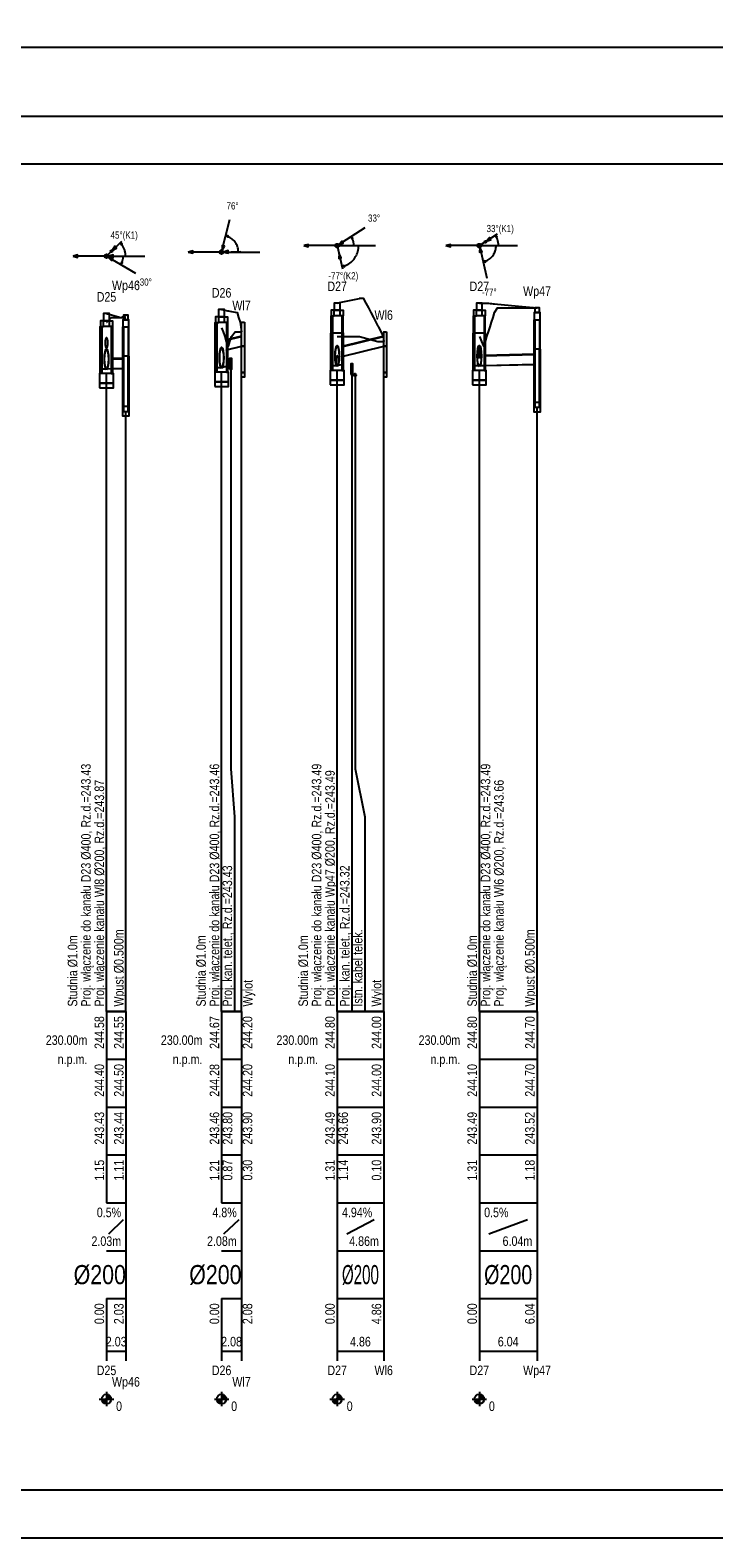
# Model space of a CAD drawing. Header units: metres. Extents: x 0 to 2625, y -705 to 306.
# Tile 25 of 34: x 1902 to 2045, y -360 to -45. Entities that reach past the tile are written whole.
import ezdxf
from ezdxf.enums import TextEntityAlignment as Align

# ---------------------------------------------------------------- set-up
doc = ezdxf.new("R2010")
doc.units = ezdxf.units.M
doc.header["$LTSCALE"] = 0.2
doc.layers.get('0').update_dxf_attribs({"color": 250, "linetype": 'CONTINUOUS'})
doc.layers.get('Defpoints').update_dxf_attribs({"linetype": 'CONTINUOUS'})
for name, color, linetype in [('Budynki', 7, 'CONTINUOUS'), ('Liczby', 7, 'CONTINUOUS'), ('Linie_opisowe', 7, 'CONTINUOUS'), ('Linie_tabeli', 7, 'CONTINUOUS'), ('Odcinki', 7, 'CONTINUOUS'), ('Opis_PZ', 7, 'CONTINUOUS'), ('Opis_uzbr_n', 7, 'CONTINUOUS'), ('Opis_wl', 7, 'CONTINUOUS'), ('Osie', 7, 'CONTINUOUS'), ('Teren_istn', 3, 'CONTINUOUS'), ('Teren_proj', 2, 'CONTINUOUS'), ('Uzbr_podz', 7, 'CONTINUOUS'), ('warstwa_nr_0', 8, 'CONTINUOUS'), ('Wezly', 7, 'CONTINUOUS'), ('Wymiary', 7, 'CONTINUOUS')]:
    doc.layers.add(name, color=color, linetype=linetype)
doc.styles.get("Standard").update_dxf_attribs({"font": 'arial.ttf'})
doc.dimstyles.new('ISO-25', dxfattribs={"dimtxt": 2.5, "dimasz": 2.5, "dimexe": 1.25, "dimexo": 0.625, "dimtad": 1, "dimdec": 4, "dimdsep": 46, "dimtxsty": 'Standard', "dimcen": 2.5, "dimadec": 0, "dimazin": 0, "dimtfac": 1, "dimtdec": 4, "dimtmove": 0, "dimatfit": 3, "dimfxl": 1, "dimtolj": 1, "dimtzin": 0, "dimarcsym": 0})

# ---------------------------------------------------------------- blocks, each defined once
blk = doc.blocks.new('*D4')
at = {"color": 0, "lineweight": -2, "transparency": 16777216}
for p, q in [((0, -61.93), (0, -46.83)), ((2218.36, -61.93), (2218.36, -46.83)), ((2.5, -48.08), (2215.86, -48.08))]:
    blk.add_line(p, q, dxfattribs=at)
at = {"color": 0, "transparency": 16777216}
for points in [[(2.5, -47.66), (2.5, -48.49), (0, -48.08)], [(2215.86, -47.66), (2215.86, -48.49), (2218.36, -48.08)]]:
    blk.add_solid(points, dxfattribs=at)
at = {"layer": 'Defpoints', "color": 0, "transparency": 16777216}
for p in [(2218.36, -48.08), (0, -62.56), (2218.36, -62.56)]:
    blk.add_point(p, dxfattribs=at)
at = {"color": 0, "transparency": 16777216, "insert": (1109.18, -46.17), "char_height": 2.5, "attachment_point": 5}
blk.add_mtext('\\A1;2218.356', dxfattribs=at)

msp = doc.modelspace()

# ---------------------------------------------------------------- linework, layer by layer
at = {"layer": 'Budynki'}
for points in [[(1947.1586, -105.55751), (1947.1586, -110.55751), (1946.5586, -110.55751), (1946.5586, -105.55751)], [(1976.8849, -107.55751), (1976.8849, -110.55751), (1976.2849, -110.55751), (1976.2849, -107.55751)], [(1947.1586, -110.55751), (1947.1586, -116.05751), (1946.5586, -116.05751), (1946.5586, -112.05751), (1946.5586, -112.05751), (1946.5586, -110.55751)], [(1976.8849, -110.55751), (1976.8849, -116.05751), (1976.2849, -116.05751), (1976.2849, -112.05751), (1976.2849, -112.05751), (1976.2849, -110.55751)], [(1947.1586, -116.05751), (1947.1586, -117.05751), (1946.5586, -117.05751), (1946.5586, -116.05751)], [(1976.8849, -116.05751), (1976.8849, -117.05751), (1976.2849, -117.05751), (1976.2849, -116.05751)]]:
    msp.add_lwpolyline(points, close=True, dxfattribs=at)
at = {"layer": 'Liczby'}
for p, q in [((1916.8264, -330.55751), (1919.8264, -330.55751)), ((1917.3288, -330.62731), (1919.324, -330.48771)), ((1917.3361, -330.69671), (1919.3167, -330.41831)), ((1917.3483, -330.76541), (1919.3045, -330.34961)), ((1917.3651, -330.83311), (1919.2877, -330.28191)), ((1917.3867, -330.89951), (1919.2661, -330.21551)), ((1917.4129, -330.96421), (1919.2399, -330.15081)), ((1917.4435, -331.02701), (1919.2093, -330.08801)), ((1917.4784, -331.08741), (1919.1744, -330.02761)), ((1917.5174, -331.14531), (1919.1354, -329.96971)), ((1917.5604, -331.20031), (1919.0924, -329.91471)), ((1917.6071, -331.25221), (1919.0457, -329.86281)), ((1917.6573, -331.30061), (1918.9955, -329.81441)), ((1917.7107, -331.34551), (1918.9421, -329.76951)), ((1917.7672, -331.38651), (1918.8856, -329.72851)), ((1917.8264, -331.42351), (1918.8264, -329.69151)), ((1917.888, -331.45631), (1918.7648, -329.65871)), ((1917.9518, -331.48471), (1918.701, -329.63031)), ((1918.0174, -331.50861), (1918.6354, -329.60641)), ((1918.0845, -331.52781), (1918.5683, -329.58721)), ((1918.1528, -331.54231), (1918.5, -329.57271)), ((1918.2219, -331.55201), (1918.4309, -329.56301)), ((1918.2915, -331.55691), (1918.3613, -329.55811)), ((1918.3264, -329.05751), (1918.3264, -332.05751)), ((1940.8901, -330.55751), (1943.8901, -330.55751)), ((1941.3925, -330.62731), (1943.3877, -330.48771)), ((1941.3998, -330.69671), (1943.3804, -330.41831)), ((1941.412, -330.76541), (1943.3682, -330.34961)), ((1941.4288, -330.83311), (1943.3514, -330.28191)), ((1941.4504, -330.89951), (1943.3298, -330.21551)), ((1941.4766, -330.96421), (1943.3036, -330.15081)), ((1941.5072, -331.02701), (1943.273, -330.08801)), ((1941.5421, -331.08741), (1943.2381, -330.02761)), ((1941.5811, -331.14531), (1943.1991, -329.96971)), ((1941.6241, -331.20031), (1943.1561, -329.91471)), ((1941.6708, -331.25221), (1943.1094, -329.86281)), ((1941.721, -331.30061), (1943.0592, -329.81441)), ((1941.7744, -331.34551), (1943.0058, -329.76951)), ((1941.8309, -331.38651), (1942.9493, -329.72851)), ((1941.8901, -331.42351), (1942.8901, -329.69151)), ((1941.9517, -331.45631), (1942.8285, -329.65871)), ((1942.0155, -331.48471), (1942.7647, -329.63031)), ((1942.0811, -331.50861), (1942.6991, -329.60641)), ((1942.1482, -331.52781), (1942.632, -329.58721)), ((1942.2165, -331.54231), (1942.5637, -329.57271)), ((1942.2856, -331.55201), (1942.4946, -329.56301)), ((1942.3552, -331.55691), (1942.425, -329.55811)), ((1942.3901, -329.05751), (1942.3901, -332.05751)), ((1965.0586, -330.55751), (1968.0586, -330.55751)), ((1965.561, -330.62731), (1967.5562, -330.48771)), ((1965.5683, -330.69671), (1967.5489, -330.41831)), ((1965.5805, -330.76541), (1967.5367, -330.34961)), ((1965.5973, -330.83311), (1967.5199, -330.28191)), ((1965.6189, -330.89951), (1967.4983, -330.21551)), ((1965.6451, -330.96421), (1967.4721, -330.15081)), ((1965.6757, -331.02701), (1967.4415, -330.08801)), ((1965.7106, -331.08741), (1967.4066, -330.02761)), ((1965.7496, -331.14531), (1967.3676, -329.96971)), ((1965.7926, -331.20031), (1967.3246, -329.91471)), ((1965.8393, -331.25221), (1967.2779, -329.86281)), ((1965.8895, -331.30061), (1967.2277, -329.81441)), ((1965.9429, -331.34551), (1967.1743, -329.76951)), ((1965.9994, -331.38651), (1967.1178, -329.72851)), ((1966.0586, -331.42351), (1967.0586, -329.69151)), ((1966.1202, -331.45631), (1966.997, -329.65871)), ((1966.184, -331.48471), (1966.9332, -329.63031)), ((1966.2496, -331.50861), (1966.8676, -329.60641)), ((1966.3167, -331.52781), (1966.8005, -329.58721)), ((1966.385, -331.54231), (1966.7322, -329.57271)), ((1966.4541, -331.55201), (1966.6631, -329.56301)), ((1966.5237, -331.55691), (1966.5935, -329.55811)), ((1966.5586, -329.05751), (1966.5586, -332.05751)), ((1994.7849, -330.55751), (1997.7849, -330.55751)), ((1995.2873, -330.62731), (1997.2825, -330.48771)), ((1995.2946, -330.69671), (1997.2752, -330.41831)), ((1995.3068, -330.76541), (1997.263, -330.34961)), ((1995.3236, -330.83311), (1997.2462, -330.28191)), ((1995.3452, -330.89951), (1997.2246, -330.21551)), ((1995.3714, -330.96421), (1997.1984, -330.15081)), ((1995.402, -331.02701), (1997.1678, -330.08801)), ((1995.4369, -331.08741), (1997.1329, -330.02761)), ((1995.4759, -331.14531), (1997.0939, -329.96971)), ((1995.5189, -331.20031), (1997.0509, -329.91471)), ((1995.5656, -331.25221), (1997.0042, -329.86281)), ((1995.6158, -331.30061), (1996.954, -329.81441)), ((1995.6692, -331.34551), (1996.9006, -329.76951)), ((1995.7257, -331.38651), (1996.8441, -329.72851)), ((1995.7849, -331.42351), (1996.7849, -329.69151)), ((1995.8465, -331.45631), (1996.7233, -329.65871)), ((1995.9103, -331.48471), (1996.6595, -329.63031)), ((1995.9759, -331.50861), (1996.5939, -329.60641)), ((1996.043, -331.52781), (1996.5268, -329.58721)), ((1996.1113, -331.54231), (1996.4585, -329.57271)), ((1996.1804, -331.55201), (1996.3894, -329.56301)), ((1996.25, -331.55691), (1996.3198, -329.55811)), ((1996.2849, -329.05751), (1996.2849, -332.05751))]:
    msp.add_line(p, q, dxfattribs=at)
for centre in [(1918.3264, -330.55751), (1942.3901, -330.55751), (1966.5586, -330.55751), (1996.2849, -330.55751)]:
    msp.add_circle(centre, 1, dxfattribs=at)
at = {"layer": 'Linie_opisowe'}
msp.add_line((1969.6386, -116.35751), (1969.6386, -249.55751), dxfattribs=at)
for points in [[(1944.2901, -115.25751), (1944.2901, -198.87751), (1945.0901, -208.87751), (1945.0901, -249.55751)], [(1970.2986, -116.55751), (1970.2986, -198.87751), (1972.3386, -208.87751), (1972.3386, -249.55751)]]:
    msp.add_lwpolyline(points, dxfattribs=at)
at = {"layer": 'Linie_tabeli'}
for p, q in [((1918.3264, -249.55751), (1918.3264, -259.55751)), ((1918.3264, -249.55751), (1918.3264, -289.55751)), ((1922.3901, -249.55751), (1922.3901, -259.55751)), ((1922.3901, -249.55751), (1922.3901, -320.55751)), ((1942.3901, -249.55751), (1942.3901, -259.55751)), ((1942.3901, -249.55751), (1942.3901, -289.55751)), ((1946.5586, -249.55751), (1946.5586, -259.55751)), ((1946.5586, -249.55751), (1946.5586, -320.55751)), ((1966.5586, -249.55751), (1966.5586, -259.55751)), ((1966.5586, -249.55751), (1966.5586, -320.55751)), ((1976.2849, -249.55751), (1976.2849, -259.55751)), ((1976.2849, -249.55751), (1976.2849, -320.55751)), ((1996.2849, -249.55751), (1996.2849, -259.55751)), ((1996.2849, -249.55751), (1996.2849, -320.55751)), ((2008.356, -249.55751), (2008.356, -259.55751)), ((2008.356, -249.55751), (2008.356, -320.55751)), ((1918.3264, -259.55751), (1922.3901, -259.55751)), ((1918.3264, -259.55751), (1918.3264, -289.55751)), ((1922.3901, -259.55751), (1922.3901, -289.55751)), ((1942.3901, -259.55751), (1946.5586, -259.55751)), ((1942.3901, -259.55751), (1942.3901, -289.55751)), ((1946.5586, -259.55751), (1946.5586, -289.55751)), ((1966.5586, -259.55751), (1976.2849, -259.55751)), ((1966.5586, -259.55751), (1966.5586, -289.55751)), ((1976.2849, -259.55751), (1976.2849, -289.55751)), ((1996.2849, -259.55751), (2008.356, -259.55751)), ((1996.2849, -259.55751), (1996.2849, -289.55751)), ((2008.356, -259.55751), (2008.356, -289.55751)), ((1918.3264, -269.55751), (1922.3901, -269.55751)), ((1942.3901, -269.55751), (1946.5586, -269.55751)), ((1966.5586, -269.55751), (1976.2849, -269.55751)), ((1996.2849, -269.55751), (2008.356, -269.55751)), ((1918.3264, -279.55751), (1922.3901, -279.55751)), ((1942.3901, -279.55751), (1946.5586, -279.55751)), ((1966.5586, -279.55751), (1976.2849, -279.55751)), ((1996.2849, -279.55751), (2008.356, -279.55751)), ((1918.3264, -289.55751), (1922.3901, -289.55751)), ((1942.3901, -289.55751), (1946.5586, -289.55751)), ((1966.5586, -289.55751), (1976.2849, -289.55751)), ((1966.5586, -289.55751), (1966.5586, -299.55751)), ((1976.2849, -289.55751), (1976.2849, -299.55751)), ((1996.2849, -289.55751), (2008.356, -289.55751)), ((1996.2849, -289.55751), (1996.2849, -299.55751)), ((2008.356, -289.55751), (2008.356, -299.55751)), ((1918.8264, -296.05751), (1921.8901, -293.05751)), ((1942.8901, -296.05751), (1946.0586, -293.05751)), ((1968.5586, -296.05751), (1974.2849, -293.05751)), ((1998.2849, -296.05751), (2006.356, -293.05751)), ((1918.3264, -299.55751), (1922.3901, -299.55751)), ((1922.3901, -299.55751), (1922.3901, -309.55751)), ((1942.3901, -299.55751), (1946.5586, -299.55751)), ((1946.5586, -299.55751), (1946.5586, -309.55751)), ((1966.5586, -299.55751), (1976.2849, -299.55751)), ((1976.2849, -299.55751), (1976.2849, -309.55751)), ((1996.2849, -299.55751), (2008.356, -299.55751)), ((2008.356, -299.55751), (2008.356, -309.55751)), ((1918.3264, -309.55751), (1922.3901, -309.55751)), ((1918.3264, -309.55751), (1918.3264, -322.55751)), ((1918.3264, -309.55751), (1918.3264, -320.55751)), ((1922.3901, -309.55751), (1922.3901, -322.55751)), ((1942.3901, -309.55751), (1946.5586, -309.55751)), ((1942.3901, -309.55751), (1942.3901, -322.55751)), ((1942.3901, -309.55751), (1942.3901, -320.55751)), ((1946.5586, -309.55751), (1946.5586, -322.55751)), ((1966.5586, -309.55751), (1976.2849, -309.55751)), ((1966.5586, -309.55751), (1966.5586, -322.55751)), ((1976.2849, -309.55751), (1976.2849, -322.55751)), ((1996.2849, -309.55751), (2008.356, -309.55751)), ((1996.2849, -309.55751), (1996.2849, -322.55751)), ((2008.356, -309.55751), (2008.356, -322.55751)), ((1918.3264, -320.55751), (1922.3901, -320.55751)), ((1942.3901, -320.55751), (1946.5586, -320.55751)), ((1966.5586, -320.55751), (1976.2849, -320.55751)), ((1996.2849, -320.55751), (2008.356, -320.55751))]:
    msp.add_line(p, q, dxfattribs=at)
msp.add_lwpolyline([(30, -349.55751), (2208.356, -349.55751), (2208.356, -72.55751), (30, -72.55751)], close=True, dxfattribs=at)
for points in [[(1918.3264, -249.55751), (1918.3264, -116.29951)], [(1942.3901, -249.55751), (1942.3901, -116.00731)], [(1946.5586, -249.55751), (1946.5586, -116.05751)], [(1966.5586, -249.55751), (1966.5586, -115.63371)], [(1976.2849, -249.55751), (1976.2849, -116.05751)], [(1996.2849, -249.55751), (1996.2849, -115.63371)], [(1922.3901, -249.55751), (1922.3901, -124.18541)], [(2008.356, -249.55751), (2008.356, -123.31941)]]:
    msp.add_lwpolyline(points, dxfattribs=at)
for points in [[(1918.3264, -249.55751, 0.5, 0.5, 0), (1922.3901, -249.55751, 0.5, 0.5, 0)], [(1942.3901, -249.55751, 0.5, 0.5, 0), (1946.5586, -249.55751, 0.5, 0.5, 0)], [(1966.5586, -249.55751, 0.5, 0.5, 0), (1976.2849, -249.55751, 0.5, 0.5, 0)], [(1996.2849, -249.55751, 0.5, 0.5, 0), (2008.356, -249.55751, 0.5, 0.5, 0)]]:
    msp.add_lwpolyline(points, format="xyseb", dxfattribs=at)
at = {"layer": 'Odcinki'}
for points in [[(1943.3901, -109.31761), (1946.5586, -108.55751), (1946.5586, -108.45751), (1943.3901, -109.21761)], [(1967.5586, -110.71071), (1976.2849, -108.55751), (1976.2849, -108.45751), (1967.5586, -110.61071)], [(1919.3264, -113.26201), (1921.8901, -113.19791), (1921.8901, -113.09791), (1919.3264, -113.16201)], [(1943.3901, -111.31761), (1946.5586, -110.55751), (1946.5586, -110.65751), (1943.3901, -111.41761)], [(1967.5586, -112.71071), (1976.2849, -110.55751), (1976.2849, -110.65751), (1967.5586, -112.81071)], [(1997.2849, -112.59621), (2007.856, -112.33191), (2007.856, -112.23191), (1997.2849, -112.49621)], [(1919.3264, -115.26201), (1921.8901, -115.19791), (1921.8901, -115.29791), (1919.3264, -115.36201)], [(1997.2849, -114.59621), (2007.856, -114.33191), (2007.856, -114.43191), (1997.2849, -114.69621)]]:
    msp.add_lwpolyline(points, close=True, dxfattribs=at)
at = {"layer": 'Opis_wl'}
for centre, major_axis in [((1918.3264, -109.85751), (0, -1.1)), ((1918.3264, -109.85751), (0, -1)), ((1918.3264, -113.28701), (0, -2.2)), ((1918.3264, -113.28701), (0, -2)), ((1942.3901, -112.99481), (0, -2.2)), ((1942.3901, -112.99481), (0, -2)), ((1966.5586, -112.62121), (0, -2.2)), ((1966.5586, -112.62121), (0, -2)), ((1966.5586, -113.62121), (0, -1.1)), ((1966.5586, -113.62121), (0, -1)), ((1996.2849, -112.62121), (0, -2.2)), ((1996.2849, -112.62121), (0, -2)), ((1996.2849, -111.95751), (0, -1.1)), ((1996.2849, -111.95751), (0, -1))]:
    msp.add_ellipse(centre, major_axis=major_axis, ratio=0.2, dxfattribs=at)
at = {"layer": 'Osie'}
for p, q in [((1942.3901, -90.90491), (1950.3901, -90.90491)), ((1966.5586, -89.55751), (1974.5586, -89.55751)), ((1996.2849, -89.55751), (2004.2849, -89.55751)), ((1918.3264, -91.75411), (1926.3264, -91.75411))]:
    msp.add_line(p, q, dxfattribs=at)
at = {"layer": 'Teren_istn'}
for points in [[(1996.2849, -108.55751), (1996.7046, -109.55751), (1997.1749, -110.55751), (1997.237, -110.55751), (1997.5477, -109.55751), (1997.8737, -108.55751), (1998.2053, -107.55751), (1998.5379, -106.55751), (1998.8611, -105.55751), (1999.1748, -104.55751), (1999.4705, -103.55751), (2000.0616, -102.55751), (2005.2144, -102.55751), (2008.356, -102.55751)], [(1918.3264, -105.55751), (1918.4153, -105.55751), (1919.3458, -104.55751), (1922.3901, -104.55751)], [(1942.3901, -106.71981), (1942.6953, -107.55751), (1943.0343, -108.55751), (1943.363, -109.55751), (1943.5935, -110.55751), (1943.8572, -110.55751), (1944.0863, -109.55751), (1944.448, -108.55751), (1945.2299, -107.55751), (1946.5586, -107.55751)], [(1966.5586, -108.55751), (1966.6643, -108.55751), (1971.1933, -108.55751), (1975.0936, -109.55751), (1976.2849, -109.55751)]]:
    msp.add_lwpolyline(points, dxfattribs=at)
at = {"layer": 'Teren_proj'}
for points in [[(1966.5586, -101.55751), (1966.6643, -101.53501), (1971.1933, -100.56991), (1971.2513, -100.55751), (1971.9734, -100.55751), (1972.5295, -101.55751), (1973.0839, -102.55751), (1973.6198, -103.55751), (1974.142, -104.55751), (1974.664, -105.55751), (1975.0936, -106.38721), (1975.1817, -106.55751), (1975.693, -107.55751), (1976.1983, -108.55751), (1976.2849, -109.55751)], [(1918.3264, -103.75411), (1918.4153, -103.77761), (1919.3458, -104.02431), (1921.3568, -104.55751), (1921.4009, -104.55751), (1922.3901, -104.05751)], [(1942.3901, -102.90491), (1942.6953, -102.96601), (1943.0343, -103.03401), (1943.363, -103.09991), (1943.5935, -103.14611), (1943.8572, -103.19891), (1944.0863, -103.24481), (1944.448, -103.31731), (1945.2299, -103.47401), (1945.6466, -103.55751), (1945.9601, -104.55751), (1946.2737, -105.55751), (1946.5586, -107.55751)], [(1996.2849, -101.55751), (1996.7046, -101.55751), (1997.1749, -101.55751), (1997.237, -101.55751), (1997.5477, -101.55751), (1997.8331, -101.55751), (1997.8737, -101.56141), (1998.2053, -101.59291), (1998.5379, -101.62451), (1998.8611, -101.65521), (1999.1748, -101.68501), (1999.4705, -101.71311), (2000.0616, -101.76931), (2005.2144, -102.25891), (2008.356, -102.55751)]]:
    msp.add_lwpolyline(points, dxfattribs=at)
at = {"layer": 'Uzbr_podz'}
for points in [[(1944.0701, -115.35751), (1944.5101, -115.35751), (1944.5101, -113.15751), (1944.0701, -113.15751)], [(1944.0901, -115.25751), (1944.4901, -115.25751), (1944.4901, -113.25751), (1944.0901, -113.25751)], [(1969.4186, -116.45751), (1969.8586, -116.45751), (1969.8586, -114.25751), (1969.4186, -114.25751)], [(1969.4386, -116.35751), (1969.8386, -116.35751), (1969.8386, -114.35751), (1969.4386, -114.35751)]]:
    msp.add_lwpolyline(points, close=True, dxfattribs=at)
msp.add_circle((1970.2986, -116.55751), 0.25, dxfattribs=at)
at = {"layer": 'warstwa_nr_0'}
msp.add_lwpolyline([(0, -359.55751), (2218.356, -359.55751), (2218.356, -62.55751), (0, -62.55751)], close=True, dxfattribs=at)
at = {"layer": 'Wezly'}
for p, q in [((1967.1586, -103.05751), (1965.9586, -103.05751)), ((1996.8849, -103.05751), (1995.6849, -103.05751)), ((1918.9264, -105.25411), (1917.7264, -105.25411)), ((1918.9264, -106.45411), (1917.7264, -106.45411)), ((1942.9901, -104.40491), (1941.7901, -104.40491)), ((1942.9901, -105.60491), (1941.7901, -105.60491)), ((1967.1586, -104.25751), (1965.9586, -104.25751)), ((1996.8849, -104.25751), (1995.6849, -104.25751)), ((1967.6786, -107.85751), (1965.4386, -107.85751)), ((1997.4049, -107.85751), (1995.1649, -107.85751)), ((1922.8901, -112.65751), (1921.8901, -112.65751)), ((2008.856, -111.15751), (2007.856, -111.15751))]:
    msp.add_line(p, q, dxfattribs=at)
for points in [[(1917.7024, -105.25411), (1918.9504, -105.25411), (1918.9504, -103.75411), (1917.7024, -103.75411)], [(1941.7661, -104.40491), (1943.0141, -104.40491), (1943.0141, -102.90491), (1941.7661, -102.90491)], [(1965.9586, -103.05751), (1965.3086, -103.05751), (1965.3086, -104.25751), (1965.9586, -104.25751)], [(1965.9346, -103.05751), (1967.1826, -103.05751), (1967.1826, -101.55751), (1965.9346, -101.55751)], [(1967.1586, -103.05751), (1967.8086, -103.05751), (1967.8086, -104.25751), (1967.1586, -104.25751)], [(1995.6849, -103.05751), (1995.0349, -103.05751), (1995.0349, -104.25751), (1995.6849, -104.25751)], [(1995.6609, -103.05751), (1996.9089, -103.05751), (1996.9089, -101.55751), (1995.6609, -101.55751)], [(1996.8849, -103.05751), (1997.5349, -103.05751), (1997.5349, -104.25751), (1996.8849, -104.25751)], [(2007.731, -105.05751), (2008.981, -105.05751), (2008.981, -103.55751), (2007.731, -103.55751)], [(2007.856, -103.55751), (2008.856, -103.55751), (2008.856, -102.55751), (2007.856, -102.55751)], [(1917.3264, -116.29951), (1917.0064, -116.29951), (1917.0064, -106.45411), (1917.3264, -106.45411)], [(1917.7264, -105.25411), (1917.0764, -105.25411), (1917.0764, -106.45411), (1917.7264, -106.45411)], [(1918.9264, -105.25411), (1919.5764, -105.25411), (1919.5764, -106.45411), (1918.9264, -106.45411)], [(1919.3264, -116.29951), (1919.6464, -116.29951), (1919.6464, -106.45411), (1919.3264, -106.45411)], [(1921.7651, -106.55751), (1923.0151, -106.55751), (1923.0151, -105.05751), (1921.7651, -105.05751)], [(1921.8901, -112.65751), (1921.7651, -112.65751), (1921.7651, -106.55751), (1921.8901, -106.55751)], [(1921.8901, -105.05751), (1922.8901, -105.05751), (1922.8901, -104.05751), (1921.8901, -104.05751)], [(1922.8901, -112.65751), (1923.0151, -112.65751), (1923.0151, -106.55751), (1922.8901, -106.55751)], [(1941.3901, -116.00731), (1941.0701, -116.00731), (1941.0701, -105.60491), (1941.3901, -105.60491)], [(1941.7901, -104.40491), (1941.1401, -104.40491), (1941.1401, -105.60491), (1941.7901, -105.60491)], [(1942.9901, -104.40491), (1943.6401, -104.40491), (1943.6401, -105.60491), (1942.9901, -105.60491)], [(1943.3901, -116.00731), (1943.7101, -116.00731), (1943.7101, -105.60491), (1943.3901, -105.60491)], [(1965.5586, -107.85751), (1965.3086, -107.85751), (1965.3086, -104.25751), (1965.5586, -104.25751)], [(1967.5586, -107.85751), (1967.8086, -107.85751), (1967.8086, -104.25751), (1967.5586, -104.25751)], [(1995.2849, -107.85751), (1995.0349, -107.85751), (1995.0349, -104.25751), (1995.2849, -104.25751)], [(1997.2849, -107.85751), (1997.5349, -107.85751), (1997.5349, -104.25751), (1997.2849, -104.25751)], [(2007.856, -111.15751), (2007.731, -111.15751), (2007.731, -105.05751), (2007.856, -105.05751)], [(2008.856, -111.15751), (2008.981, -111.15751), (2008.981, -105.05751), (2008.856, -105.05751)], [(1965.5586, -115.63371), (1965.2386, -115.63371), (1965.2386, -107.85751), (1965.5586, -107.85751)], [(1967.5586, -115.63371), (1967.8786, -115.63371), (1967.8786, -107.85751), (1967.5586, -107.85751)], [(1995.2849, -115.63371), (1994.9649, -115.63371), (1994.9649, -107.85751), (1995.2849, -107.85751)], [(1997.2849, -115.63371), (1997.6049, -115.63371), (1997.6049, -107.85751), (1997.2849, -107.85751)], [(1922.3901, -124.18541), (1922.8901, -124.18541), (1922.8901, -112.65751), (1922.9318, -112.65751), (1923.0151, -112.65751), (1923.0151, -125.18541), (1922.3901, -125.18541), (1922.3901, -125.18541), (1921.7651, -125.18541), (1921.7651, -112.65751), (1921.8485, -112.65751), (1921.8901, -112.65751), (1921.8901, -124.18541)], [(2008.356, -123.31941), (2008.856, -123.31941), (2008.856, -111.15751), (2008.8976, -111.15751), (2008.981, -111.15751), (2008.981, -124.31941), (2008.356, -124.31941), (2008.356, -124.31941), (2007.731, -124.31941), (2007.731, -111.15751), (2007.8143, -111.15751), (2007.856, -111.15751), (2007.856, -123.31941)], [(1916.8864, -118.29951), (1919.7664, -118.29951), (1919.7664, -116.29951), (1916.8864, -116.29951)], [(1918.3264, -116.29951), (1917.3264, -116.29951), (1917.3264, -115.28701), (1918.3264, -115.28701), (1919.3264, -115.26201), (1919.3264, -116.29951)], [(1940.9501, -118.00731), (1943.8301, -118.00731), (1943.8301, -116.00731), (1940.9501, -116.00731)], [(1942.3901, -116.00731), (1941.3901, -116.00731), (1941.3901, -114.99481), (1942.3901, -114.99481), (1943.3901, -114.75761), (1943.3901, -116.00731)], [(1965.1186, -117.63371), (1967.9986, -117.63371), (1967.9986, -115.63371), (1965.1186, -115.63371)], [(1966.5586, -115.63371), (1965.5586, -115.63371), (1965.5586, -114.62121), (1966.5586, -114.62121), (1967.5586, -114.37071), (1967.5586, -115.63371)], [(1994.8449, -117.63371), (1997.7249, -117.63371), (1997.7249, -115.63371), (1994.8449, -115.63371)], [(1996.2849, -115.63371), (1995.2849, -115.63371), (1995.2849, -114.62121), (1996.2849, -114.62121), (1997.2849, -114.59621), (1997.2849, -115.63371)], [(1916.8864, -119.29951), (1919.7664, -119.29951), (1919.7664, -118.29951), (1916.8864, -118.29951)], [(1940.9501, -119.00731), (1943.8301, -119.00731), (1943.8301, -118.00731), (1940.9501, -118.00731)], [(1965.1186, -118.63371), (1967.9986, -118.63371), (1967.9986, -117.63371), (1965.1186, -117.63371)], [(1994.8449, -118.63371), (1997.7249, -118.63371), (1997.7249, -117.63371), (1994.8449, -117.63371)], [(2007.856, -123.31941), (2008.856, -123.31941), (2008.856, -122.31941), (2007.856, -122.31941)], [(1921.8901, -124.18541), (1922.8901, -124.18541), (1922.8901, -123.18541), (1921.8901, -123.18541)]]:
    msp.add_lwpolyline(points, close=True, dxfattribs=at)
at = {"layer": 'Wymiary'}
for p, q in [((1942.3901, -90.90491), (1944.1402, -84.12721)), ((1966.5586, -89.55751), (1972.4331, -85.75091)), ((1996.2849, -89.55751), (2000.0614, -87.11041)), ((1918.3264, -91.75411), (1921.5268, -88.59061)), ((1942.3901, -90.90491), (1935.3901, -90.90491)), ((1942.3901, -90.90491), (1946.3876, -90.76441)), ((1966.5586, -89.55751), (1959.5586, -89.55751)), ((1966.5586, -89.55751), (1967.6877, -94.42831)), ((1996.2849, -89.55751), (1989.2849, -89.55751)), ((1996.2849, -89.55751), (1997.8657, -96.37671)), ((1918.3264, -91.75411), (1911.3264, -91.75411)), ((1918.3264, -91.75411), (1922.3262, -91.79031)), ((1918.3264, -91.75411), (1924.3615, -95.30061))]:
    msp.add_line(p, q, dxfattribs=at)
for points in [[(1943.2651, -87.51601), (1943.7004, -87.76211), (1943.7651, -87.51151)], [(1969.4959, -87.65421), (1969.6499, -88.12991), (1969.8671, -87.98911)], [(1997.7116, -88.63301), (1998.6629, -88.32501), (1998.3814, -87.89061)], [(1999.6418, -87.38231), (1999.7958, -87.85801), (2000.013, -87.71721)], [(1919.5354, -90.55901), (1920.4044, -90.06401), (1920.0405, -89.69591)], [(1921.1712, -88.94211), (1921.4187, -89.37661), (1921.6028, -89.19461)], [(1935.3901, -90.90491), (1936.356, -91.16371), (1936.356, -90.64611)], [(1942.4901, -90.51761), (1942.9822, -89.64701), (1942.481, -89.51761)], [(1942.7899, -90.89081), (1943.7643, -91.11561), (1943.7461, -90.59821)], [(1959.5586, -89.55751), (1960.5245, -89.81631), (1960.5245, -89.29871)], [(1966.8943, -89.34001), (1967.8457, -89.03191), (1967.5642, -88.59751)], [(1966.9425, -91.21361), (1966.9085, -92.21301), (1967.4128, -92.09611)], [(1989.2849, -89.55751), (1990.2508, -89.81631), (1990.2508, -89.29871)], [(1996.3752, -89.94721), (1996.3412, -90.94661), (1996.8455, -90.82971)], [(1911.3264, -91.75411), (1912.2923, -92.01291), (1912.2923, -91.49531)], [(1918.6713, -91.95671), (1919.3729, -92.66931), (1919.6352, -92.22301)], [(1918.7264, -91.75771), (1919.6899, -92.02521), (1919.6946, -91.50761)], [(1921.3439, -93.52741), (1921.7002, -93.17651), (1921.4771, -93.04541)], [(1967.5748, -93.94131), (1968.0745, -93.95831), (1968.0161, -93.70611)], [(1997.0753, -92.96711), (1997.575, -92.98411), (1997.5166, -92.73201)]]:
    msp.add_lwpolyline(points, close=True, dxfattribs=at)
for points in [[(1945.8901, -90.90491), (1945.8825, -90.67441), (1945.8597, -90.44491), (1945.8219, -90.21741), (1945.7692, -89.99291), (1945.7018, -89.77231), (1945.62, -89.55671), (1945.5242, -89.34691), (1945.4148, -89.14391), (1945.2922, -88.94851), (1945.1571, -88.76161), (1945.0099, -88.58401), (1944.8514, -88.41651), (1944.6822, -88.25981), (1944.503, -88.11461), (1944.3147, -87.98151), (1944.118, -87.86111), (1943.9138, -87.75391), (1943.7029, -87.66041), (1943.4864, -87.58101), (1943.2651, -87.51601)], [(1970.0586, -89.55751), (1970.0572, -89.45691), (1970.0528, -89.35641), (1970.0456, -89.25601), (1970.0355, -89.15591), (1970.0225, -89.05611), (1970.0067, -88.95681), (1969.988, -88.85791), (1969.9664, -88.75961), (1969.9421, -88.66201), (1969.915, -88.56511), (1969.8851, -88.46911), (1969.8524, -88.37391), (1969.817, -88.27971), (1969.7789, -88.18661), (1969.7382, -88.09461), (1969.6948, -88.00381), (1969.6489, -87.91431), (1969.6004, -87.82611), (1969.5493, -87.73941), (1969.4959, -87.65421)], [(2000.2849, -89.55751), (2000.2832, -89.44251), (2000.2783, -89.32761), (2000.27, -89.21301), (2000.2585, -89.09851), (2000.2436, -88.98451), (2000.2255, -88.87101), (2000.2042, -88.75801), (2000.1796, -88.64571), (2000.1518, -88.53411), (2000.1207, -88.42341), (2000.0866, -88.31361), (2000.0492, -88.20481), (2000.0088, -88.09721), (1999.9653, -87.99071), (1999.9187, -87.88561), (1999.8692, -87.78181), (1999.8167, -87.67951), (1999.7612, -87.57881), (1999.7029, -87.47971), (1999.6418, -87.38231)], [(1922.3264, -91.75411), (1922.3234, -91.59821), (1922.3143, -91.44261), (1922.2991, -91.28741), (1922.2779, -91.13291), (1922.2507, -90.97941), (1922.2175, -90.82711), (1922.1784, -90.67611), (1922.1335, -90.52681), (1922.0828, -90.37941), (1922.0263, -90.23411), (1921.9643, -90.09101), (1921.8967, -89.95051), (1921.8237, -89.81281), (1921.7454, -89.67801), (1921.6619, -89.54631), (1921.5734, -89.41801), (1921.4799, -89.29321), (1921.3816, -89.17221), (1921.2786, -89.05511), (1921.1712, -88.94211)], [(1967.5748, -93.94131), (1967.8667, -93.86321), (1968.1526, -93.76571), (1968.4314, -93.64931), (1968.7018, -93.51441), (1968.9624, -93.36171), (1969.2123, -93.19181), (1969.4501, -93.00551), (1969.675, -92.80371), (1969.8858, -92.58731), (1970.0816, -92.35721), (1970.2615, -92.11451), (1970.4247, -91.86031), (1970.5706, -91.59571), (1970.6983, -91.32191), (1970.8073, -91.04021), (1970.8972, -90.75171), (1970.9676, -90.45791), (1971.0181, -90.16001), (1971.0485, -89.85941), (1971.0586, -89.55751)], [(1997.0753, -92.96711), (1997.3023, -92.90641), (1997.5247, -92.83061), (1997.7415, -92.74001), (1997.9518, -92.63511), (1998.1545, -92.51631), (1998.3489, -92.38421), (1998.5339, -92.23931), (1998.7088, -92.08241), (1998.8727, -91.91401), (1999.025, -91.73511), (1999.1649, -91.54631), (1999.2919, -91.34861), (1999.4053, -91.14281), (1999.5046, -90.92981), (1999.5895, -90.71071), (1999.6594, -90.48631), (1999.7141, -90.25781), (1999.7534, -90.02611), (1999.777, -89.79231), (1999.7849, -89.55751)], [(1921.3439, -93.52741), (1921.39, -93.44661), (1921.4338, -93.36461), (1921.4755, -93.28151), (1921.515, -93.19731), (1921.5522, -93.11211), (1921.5871, -93.02591), (1921.6198, -92.93891), (1921.6501, -92.85101), (1921.678, -92.76231), (1921.7036, -92.67291), (1921.7268, -92.58291), (1921.7477, -92.49231), (1921.7661, -92.40121), (1921.782, -92.30961), (1921.7956, -92.21761), (1921.8067, -92.12531), (1921.8153, -92.03271), (1921.8215, -91.93991), (1921.8252, -91.84701), (1921.8264, -91.75411)]]:
    msp.add_lwpolyline(points, dxfattribs=at)
for centre, radius in [((1918.3264, -91.75411), 0.4), ((1919.3932, -90.69961), 0.2), ((1942.3901, -90.90491), 0.4), ((1966.5586, -89.55751), 0.4), ((1996.2849, -89.55751), 0.4), ((1997.5437, -88.74181), 0.2)]:
    msp.add_circle(centre, radius, dxfattribs=at)

# ---------------------------------------------------------------- texts
at = {"layer": 'Liczby', "width": 0.8}
for s, height, p in [('76%%D', 1.5, (1944.6902, -81.99701)), ('33%%D', 1.5, (1974.2794, -84.55461)), ('33%%D(K1)', 1.5, (2000.6488, -86.72971)), ('45%%D(K1)', 1.5, (1922.0246, -88.09851)), ('Wp46', 2, (1922.3901, -98.85411)), ('-30%%D', 1.5, (1926.2582, -97.91531)), ('D27', 2, (1966.5586, -99.05751)), ('-77%%D(K2)', 1.5, (1967.8458, -96.61031)), ('D27', 2, (1996.2849, -99.05751)), ('D25', 2, (1918.3264, -101.25411)), ('D26', 2, (1942.3901, -100.40491)), ('-77%%D', 1.5, (1998.3625, -100.01981)), ('Wp47', 2, (2008.356, -100.05751)), ('Wl7', 2, (1946.5586, -103.05751)), ('Wl6', 2, (1976.2849, -105.05751)), ('2.03', 2, (1920.3583, -319.55751)), ('2.08', 2, (1944.4744, -319.55751)), ('4.86', 2, (1971.4217, -319.55751)), ('6.04', 2, (2002.3204, -319.55751)), ('D25', 2, (1918.3264, -325.55751)), ('D26', 2, (1942.3901, -325.55751)), ('D27', 2, (1966.5586, -325.55751)), ('Wl6', 2, (1976.2849, -325.55751)), ('D27', 2, (1996.2849, -325.55751)), ('Wp47', 2, (2008.356, -325.55751)), ('Wp46', 2, (1922.3901, -327.95751)), ('Wl7', 2, (1946.5586, -327.95751))]:
    msp.add_text(s, height=height, dxfattribs=at).set_placement(p, align=Align.CENTER)
for s, p in [('244.58', (1917.8264, -250.55751)), ('244.55', (1921.8901, -250.55751)), ('244.67', (1941.8901, -250.55751)), ('244.20', (1948.8086, -250.55751)), ('244.80', (1966.0586, -250.55751)), ('244.00', (1975.7849, -250.55751)), ('244.80', (1995.7849, -250.55751)), ('244.70', (2007.856, -250.55751)), ('244.40', (1917.8264, -260.55751)), ('244.50', (1921.8901, -260.55751)), ('244.28', (1941.8901, -260.55751)), ('244.20', (1948.8086, -260.55751)), ('244.10', (1966.0586, -260.55751)), ('244.00', (1975.7849, -260.55751)), ('244.10', (1995.7849, -260.55751)), ('244.70', (2007.856, -260.55751)), ('243.43', (1917.8264, -270.55751)), ('243.44', (1921.8901, -270.55751)), ('243.46', (1941.8901, -270.55751)), ('243.80', (1944.6401, -270.55751)), ('243.90', (1948.8086, -270.55751)), ('243.49', (1966.0586, -270.55751)), ('243.66', (1968.8086, -270.55751)), ('243.90', (1975.7849, -270.55751)), ('243.49', (1995.7849, -270.55751)), ('243.52', (2007.856, -270.55751)), ('1.15', (1917.8264, -280.55751)), ('1.11', (1921.8901, -280.55751)), ('1.21', (1941.8901, -280.55751)), ('0.87', (1944.6401, -280.55751)), ('0.30', (1948.8086, -280.55751)), ('1.31', (1966.0586, -280.55751)), ('1.14', (1968.8086, -280.55751)), ('0.10', (1975.7849, -280.55751)), ('1.31', (1995.7849, -280.55751)), ('1.18', (2007.856, -280.55751)), ('0.00', (1917.8264, -310.55751)), ('2.03', (1921.8901, -310.55751)), ('0.00', (1941.8901, -310.55751)), ('2.08', (1948.8086, -310.55751)), ('0.00', (1966.0586, -310.55751)), ('4.86', (1975.7849, -310.55751)), ('0.00', (1995.7849, -310.55751)), ('6.04', (2007.856, -310.55751))]:
    msp.add_text(s, height=2, rotation=90, dxfattribs=at).set_placement(p, align=Align.RIGHT)
for s, height, p in [('0.5%', 2, (1921.3901, -292.55751)), ('4.8%', 2, (1945.5586, -292.55751)), ('2.03m', 2, (1921.3901, -298.55751)), ('2.08m', 2, (1945.5586, -298.55751)), ('4.86m', 2, (1975.2849, -298.55751)), ('6.04m', 2, (2007.356, -298.55751)), ('%%C200', 4, (1922.3901, -306.55751)), ('%%C200', 4, (1946.5586, -306.55751))]:
    msp.add_text(s, height=height, dxfattribs=at).set_placement(p, align=Align.RIGHT)
for s, p in [('4.94%', (1967.5586, -292.55751)), ('0.5%', (1997.2849, -292.55751)), ('0', (1920.3264, -333.05751)), ('0', (1944.3901, -333.05751)), ('0', (1968.5586, -333.05751)), ('0', (1998.2849, -333.05751))]:
    msp.add_text(s, height=2, dxfattribs=at).set_placement(p)
at = {"layer": 'Liczby'}
for width, p, p2 in [(0.565207, (1967.5586, -306.55751), (1975.2849, -306.55751)), (0.736738, (1997.2849, -306.55751), (2007.356, -306.55751))]:
    msp.add_text('%%C200', height=4, dxfattribs=dict(at, width=width)).set_placement(p, p2, align=Align.FIT)
at = {"layer": 'Linie_tabeli', "width": 0.8}
for s, p in [('230.00m', (1914.3264, -256.55751)), ('230.00m', (1938.3901, -256.55751)), ('230.00m', (1962.5586, -256.55751)), ('230.00m', (1992.2849, -256.55751)), ('n.p.m.', (1914.3264, -260.55751)), ('n.p.m.', (1938.3901, -260.55751)), ('n.p.m.', (1962.5586, -260.55751)), ('n.p.m.', (1992.2849, -260.55751))]:
    msp.add_text(s, height=2, dxfattribs=at).set_placement(p, align=Align.RIGHT)
at = {"layer": 'Opis_PZ', "width": 0.8}
for s, p in [('Wpust %%C0.500m', (1921.8901, -248.55751)), ('Wpust %%C0.500m', (2007.856, -248.55751)), ('Studnia %%C1.0m', (1912.2264, -248.55751)), ('Studnia %%C1.0m', (1939.0901, -248.55751)), ('Studnia %%C1.0m', (1960.4586, -248.55751)), ('Studnia %%C1.0m', (1995.7849, -248.55751)), ('Wylot', (1948.8586, -248.55751)), ('Wylot', (1975.7849, -248.55751))]:
    msp.add_text(s, height=2, rotation=90, dxfattribs=at).set_placement(p)
at = {"layer": 'Opis_uzbr_n', "width": 0.8}
for s, p in [('Proj. kan. telet., Rz.d.=243.43', (1944.5901, -248.55751)), ('Proj. kan. telet., Rz.d.=243.32', (1969.1386, -248.55751)), ('Istn. kabel telek.', (1971.8386, -248.55751))]:
    msp.add_text(s, height=2, rotation=90, dxfattribs=at).set_placement(p)
at = {"layer": 'Opis_wl', "width": 0.8}
for s, p in [('Proj. włączenie do kanału D23 %%C400, Rz.d.=243.43', (1915.0264, -248.55751)), ('Proj. włączenie do kanału D23 %%C400, Rz.d.=243.46', (1941.8901, -248.55751)), ('Proj. włączenie do kanału D23 %%C400, Rz.d.=243.49', (1963.2586, -248.55751)), ('Proj. włączenie do kanału D23 %%C400, Rz.d.=243.49', (1998.5849, -248.55751)), ('Proj. włączenie kanału Wl8 %%C200, Rz.d.=243.87', (1917.8264, -248.55751)), ('Proj. włączenie kanału Wp47 %%C200, Rz.d.=243.49', (1966.0586, -248.55751)), ('Proj. włączenie kanału Wl6 %%C200, Rz.d.=243.66', (2001.3849, -248.55751))]:
    msp.add_text(s, height=2, rotation=90, dxfattribs=at).set_placement(p)

# ---------------------------------------------------------------- dimensions: what is measured, and where the dimension line sits
dim = msp.add_linear_dim(base=(2218.356, -48.07596), p1=(0, -62.55751), p2=(2218.356, -62.55751), dimstyle='ISO-25')
dim.commit()
dim.dimension.update_dxf_attribs({"geometry": '*D4', "text_midpoint": (1109.178, -48.07596), "dimtype": 160})

doc.saveas('drawing.dxf')
